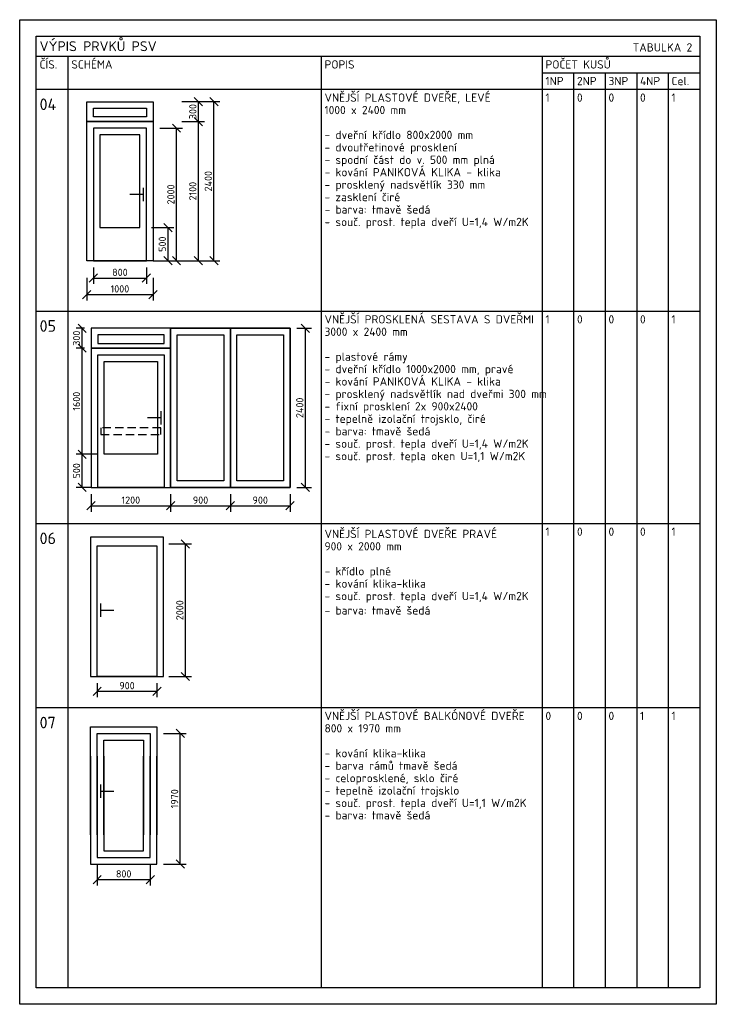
# Model space of a CAD drawing. Header units: millimetres. Extents: x -118752 to 407724, y -73278 to 155058.
# Tile 88 of 256: x -73554 to -63054, y 115672 to 130522. Entities that reach past the tile are written whole.
import ezdxf

# ---------------------------------------------------------------- set-up
doc = ezdxf.new("R2010")
doc.units = ezdxf.units.MM
doc.header["$LTSCALE"] = 10
doc.linetypes.add('DASH', pattern=[0.75, 0.5, -0.25])
for name, color, linetype, lineweight in [('CKKOTY', 3, 'Continuous', 25), ('CKTABULKY', 7, 'Continuous', 25), ('pohledy', 7, 'Continuous', 25)]:
    doc.layers.add(name, color=color, linetype=linetype, lineweight=lineweight)
doc.styles.get("Standard").update_dxf_attribs({"font": 'isocpeur.ttf'})
doc.styles.add('TABULKY', font='isocpeur.ttf')
doc.dimstyles.new('CADKON obrazky', dxfattribs={"dimscale": 50, "dimtxt": 2.2, "dimasz": 2.5, "dimexe": 1.8, "dimexo": 2, "dimgap": 0.6, "dimtad": 1, "dimrnd": 1, "dimtxsty": 'Standard', "dimblk1": 'OBLIQUE', "dimblk2": 'OBLIQUE', "dimsah": 1, "dimcen": 2.5, "dimadec": 1, "dimazin": 2, "dimtfac": 1, "dimtdec": 4, "dimtix": 1, "dimtmove": 2, "dimatfit": 3, "dimldrblk": 'OPEN30', "dimfxl": 5, "dimfxlon": 1, "dimtolj": 1, "dimarcsym": 0})

# ---------------------------------------------------------------- blocks, each defined once
blk = doc.blocks.new('_OBLIQUE')
at = {"color": 0, "linetype": 'ByBlock'}
blk.add_line((-0.5, -0.5), (0.5, 0.5), dxfattribs=at)
blk = doc.blocks.new('*D8476')
at = {"layer": 'CKKOTY', "color": 0, "lineweight": -2}
for p, q in [((-72444, 126786), (-72444, 126536)), ((-71644, 126786), (-71644, 126536)), ((-72444, 126626), (-71644, 126626))]:
    blk.add_line(p, q, dxfattribs=at)
at = {"layer": 'Defpoints', "color": 0}
for p in [(-72444, 126886), (-71644, 126886), (-71644, 126626)]:
    blk.add_point(p, dxfattribs=at)
at = {"layer": 'CKKOTY', "color": 0, "lineweight": -2, "xscale": 125, "yscale": 125, "zscale": 125, "rotation": 180}
blk.add_blockref('_OBLIQUE', (-72444, 126626), dxfattribs=at)
at = {"layer": 'CKKOTY', "color": 0, "lineweight": -2, "xscale": 125, "yscale": 125, "zscale": 125}
blk.add_blockref('_OBLIQUE', (-71644, 126626), dxfattribs=at)
at = {"layer": 'CKKOTY', "color": 0, "insert": (-72044, 126711), "char_height": 110, "attachment_point": 5}
blk.add_mtext('\\A1;800', dxfattribs=at)
blk = doc.blocks.new('_Open30')
at = {"color": 0, "lineweight": -2}
for p, q in [((-1, 0.27), (0, 0)), ((0, 0), (-1, -0.27)), ((0, 0), (-1, 0))]:
    blk.add_line(p, q, dxfattribs=at)
blk = doc.blocks.new('*D8477')
at = {"layer": 'CKKOTY', "color": 0, "lineweight": -2}
for p, q in [((-72544, 126627), (-72544, 126287)), ((-71544, 126627), (-71544, 126287)), ((-72544, 126377), (-71544, 126377))]:
    blk.add_line(p, q, dxfattribs=at)
at = {"layer": 'Defpoints', "color": 0}
for p in [(-72544, 126886), (-71544, 126886), (-71544, 126377)]:
    blk.add_point(p, dxfattribs=at)
at = {"layer": 'CKKOTY', "color": 0, "lineweight": -2, "xscale": 125, "yscale": 125, "zscale": 125, "rotation": 180}
blk.add_blockref('_OBLIQUE', (-72544, 126377), dxfattribs=at)
at = {"layer": 'CKKOTY', "color": 0, "lineweight": -2, "xscale": 125, "yscale": 125, "zscale": 125}
blk.add_blockref('_OBLIQUE', (-71544, 126377), dxfattribs=at)
at = {"layer": 'CKKOTY', "color": 0, "insert": (-72044, 126462), "char_height": 110, "attachment_point": 5}
blk.add_mtext('\\A1;1000', dxfattribs=at)
blk = doc.blocks.new('*D8478')
at = {"layer": 'CKKOTY', "color": 0, "lineweight": -2}
for p, q in [((-70876, 129286), (-70536, 129286)), ((-70626, 126886), (-70626, 129286)), ((-70876, 126886), (-70536, 126886))]:
    blk.add_line(p, q, dxfattribs=at)
at = {"layer": 'Defpoints', "color": 0}
for p in [(-71544, 129286), (-70626, 129286), (-71544, 126886)]:
    blk.add_point(p, dxfattribs=at)
at = {"layer": 'CKKOTY', "color": 0, "lineweight": -2, "xscale": 125, "yscale": 125, "zscale": 125}
for p, rotation in [((-70626, 129286), 90), ((-70626, 126886), 270)]:
    blk.add_blockref('_OBLIQUE', p, dxfattribs=dict(at, rotation=rotation))
at = {"layer": 'CKKOTY', "color": 0, "insert": (-70711, 128086), "char_height": 110, "attachment_point": 5, "rotation": 90}
blk.add_mtext('\\A1;2400', dxfattribs=at)
blk = doc.blocks.new('*D8479')
at = {"layer": 'CKKOTY', "color": 0, "lineweight": -2}
for p, q in [((-71441, 128886), (-71101, 128886)), ((-71191, 126886), (-71191, 128886)), ((-71441, 126886), (-71101, 126886))]:
    blk.add_line(p, q, dxfattribs=at)
at = {"layer": 'Defpoints', "color": 0}
for p in [(-71644, 128886), (-71191, 128886), (-71644, 126886)]:
    blk.add_point(p, dxfattribs=at)
at = {"layer": 'CKKOTY', "color": 0, "lineweight": -2, "xscale": 125, "yscale": 125, "zscale": 125}
for p, rotation in [((-71191, 128886), 90), ((-71191, 126886), 270)]:
    blk.add_blockref('_OBLIQUE', p, dxfattribs=dict(at, rotation=rotation))
at = {"layer": 'CKKOTY', "color": 0, "insert": (-71276, 127886), "char_height": 110, "attachment_point": 5, "rotation": 90}
blk.add_mtext('\\A1;2000', dxfattribs=at)
blk = doc.blocks.new('*D8480')
at = {"layer": 'CKKOTY', "color": 0, "lineweight": -2}
for p, q in [((-71110, 128986), (-70770, 128986)), ((-70860, 126886), (-70860, 128986)), ((-71110, 126886), (-70770, 126886))]:
    blk.add_line(p, q, dxfattribs=at)
at = {"layer": 'Defpoints', "color": 0}
for p in [(-71544, 128986), (-70860, 128986), (-71544, 126886)]:
    blk.add_point(p, dxfattribs=at)
at = {"layer": 'CKKOTY', "color": 0, "lineweight": -2, "xscale": 125, "yscale": 125, "zscale": 125}
for p, rotation in [((-70860, 128986), 90), ((-70860, 126886), 270)]:
    blk.add_blockref('_OBLIQUE', p, dxfattribs=dict(at, rotation=rotation))
at = {"layer": 'CKKOTY', "color": 0, "insert": (-70945, 127936), "char_height": 110, "attachment_point": 5, "rotation": 90}
blk.add_mtext('\\A1;2100', dxfattribs=at)
blk = doc.blocks.new('*D8481')
at = {"layer": 'CKKOTY', "color": 0, "lineweight": -2}
for p, q in [((-71110, 129286), (-70770, 129286)), ((-70860, 128986), (-70860, 129286)), ((-71110, 128986), (-70770, 128986))]:
    blk.add_line(p, q, dxfattribs=at)
at = {"layer": 'Defpoints', "color": 0}
for p in [(-71544, 129286), (-70860, 129286), (-71544, 128986)]:
    blk.add_point(p, dxfattribs=at)
at = {"layer": 'CKKOTY', "color": 0, "lineweight": -2, "xscale": 125, "yscale": 125, "zscale": 125}
for p, rotation in [((-70860, 129286), 90), ((-70860, 128986), 270)]:
    blk.add_blockref('_OBLIQUE', p, dxfattribs=dict(at, rotation=rotation))
at = {"layer": 'CKKOTY', "color": 0, "insert": (-70945, 129136), "char_height": 110, "attachment_point": 5, "rotation": 90}
blk.add_mtext('\\A1;300', dxfattribs=at)
blk = doc.blocks.new('*D8482')
at = {"layer": 'CKKOTY', "color": 0, "lineweight": -2}
for p, q in [((-71569, 127386), (-71229, 127386)), ((-71319, 126886), (-71319, 127386)), ((-71544, 126886), (-71229, 126886))]:
    blk.add_line(p, q, dxfattribs=at)
at = {"layer": 'Defpoints', "color": 0}
for p in [(-71744, 127386), (-71319, 127386), (-71644, 126886)]:
    blk.add_point(p, dxfattribs=at)
at = {"layer": 'CKKOTY', "color": 0, "lineweight": -2, "xscale": 125, "yscale": 125, "zscale": 125}
for p, rotation in [((-71319, 127386), 90), ((-71319, 126886), 270)]:
    blk.add_blockref('_OBLIQUE', p, dxfattribs=dict(at, rotation=rotation))
at = {"layer": 'CKKOTY', "color": 0, "insert": (-71404, 127136), "char_height": 110, "attachment_point": 5, "rotation": 90}
blk.add_mtext('\\A1;500', dxfattribs=at)
blk = doc.blocks.new('*D8483')
at = {"layer": 'CKKOTY', "color": 0, "lineweight": -2}
for p, q in [((-72479, 123368), (-72479, 123101)), ((-71279, 123368), (-71279, 123101)), ((-72479, 123191), (-71279, 123191))]:
    blk.add_line(p, q, dxfattribs=at)
at = {"layer": 'Defpoints', "color": 0}
for p in [(-72479, 123468), (-71279, 123468), (-71279, 123191)]:
    blk.add_point(p, dxfattribs=at)
at = {"layer": 'CKKOTY', "color": 0, "lineweight": -2, "xscale": 125, "yscale": 125, "zscale": 125, "rotation": 180}
blk.add_blockref('_OBLIQUE', (-72479, 123191), dxfattribs=at)
at = {"layer": 'CKKOTY', "color": 0, "lineweight": -2, "xscale": 125, "yscale": 125, "zscale": 125}
blk.add_blockref('_OBLIQUE', (-71279, 123191), dxfattribs=at)
at = {"layer": 'CKKOTY', "color": 0, "insert": (-71879, 123276), "char_height": 110, "attachment_point": 5}
blk.add_mtext('\\A1;1200', dxfattribs=at)
blk = doc.blocks.new('*D8484')
at = {"layer": 'CKKOTY', "color": 0, "lineweight": -2}
for p, q in [((-71279, 123368), (-71279, 123101)), ((-70379, 123368), (-70379, 123101)), ((-71279, 123191), (-70379, 123191))]:
    blk.add_line(p, q, dxfattribs=at)
at = {"layer": 'Defpoints', "color": 0}
for p in [(-71279, 123468), (-70379, 123468), (-70379, 123191)]:
    blk.add_point(p, dxfattribs=at)
at = {"layer": 'CKKOTY', "color": 0, "lineweight": -2, "xscale": 125, "yscale": 125, "zscale": 125, "rotation": 180}
blk.add_blockref('_OBLIQUE', (-71279, 123191), dxfattribs=at)
at = {"layer": 'CKKOTY', "color": 0, "lineweight": -2, "xscale": 125, "yscale": 125, "zscale": 125}
blk.add_blockref('_OBLIQUE', (-70379, 123191), dxfattribs=at)
at = {"layer": 'CKKOTY', "color": 0, "insert": (-70829, 123276), "char_height": 110, "attachment_point": 5}
blk.add_mtext('\\A1;900', dxfattribs=at)
blk = doc.blocks.new('*D8485')
at = {"layer": 'CKKOTY', "color": 0, "lineweight": -2}
for p, q in [((-70379, 123368), (-70379, 123101)), ((-69479, 123368), (-69479, 123101)), ((-70379, 123191), (-69479, 123191))]:
    blk.add_line(p, q, dxfattribs=at)
at = {"layer": 'Defpoints', "color": 0}
for p in [(-70379, 123468), (-69479, 123468), (-69479, 123191)]:
    blk.add_point(p, dxfattribs=at)
at = {"layer": 'CKKOTY', "color": 0, "lineweight": -2, "xscale": 125, "yscale": 125, "zscale": 125, "rotation": 180}
blk.add_blockref('_OBLIQUE', (-70379, 123191), dxfattribs=at)
at = {"layer": 'CKKOTY', "color": 0, "lineweight": -2, "xscale": 125, "yscale": 125, "zscale": 125}
blk.add_blockref('_OBLIQUE', (-69479, 123191), dxfattribs=at)
at = {"layer": 'CKKOTY', "color": 0, "insert": (-69929, 123276), "char_height": 110, "attachment_point": 5}
blk.add_mtext('\\A1;900', dxfattribs=at)
blk = doc.blocks.new('*D8486')
at = {"layer": 'CKKOTY', "color": 0, "lineweight": -2}
for p, q in [((-69379, 125868), (-69158, 125868)), ((-69248, 123468), (-69248, 125868)), ((-69379, 123468), (-69158, 123468))]:
    blk.add_line(p, q, dxfattribs=at)
at = {"layer": 'Defpoints', "color": 0}
for p in [(-69479, 125868), (-69248, 125868), (-69479, 123468)]:
    blk.add_point(p, dxfattribs=at)
at = {"layer": 'CKKOTY', "color": 0, "lineweight": -2, "xscale": 125, "yscale": 125, "zscale": 125}
for p, rotation in [((-69248, 125868), 90), ((-69248, 123468), 270)]:
    blk.add_blockref('_OBLIQUE', p, dxfattribs=dict(at, rotation=rotation))
at = {"layer": 'CKKOTY', "color": 0, "insert": (-69333, 124668), "char_height": 110, "attachment_point": 5, "rotation": 90}
blk.add_mtext('\\A1;2400', dxfattribs=at)
blk = doc.blocks.new('*D8487')
at = {"layer": 'CKKOTY', "color": 0, "lineweight": -2}
for p, q in [((-72379, 123968), (-72703, 123968)), ((-72613, 123468), (-72613, 123968)), ((-72479, 123468), (-72703, 123468))]:
    blk.add_line(p, q, dxfattribs=at)
at = {"layer": 'Defpoints', "color": 0}
for p in [(-72613, 123968), (-72279, 123968), (-72379, 123468)]:
    blk.add_point(p, dxfattribs=at)
at = {"layer": 'CKKOTY', "color": 0, "lineweight": -2, "xscale": 125, "yscale": 125, "zscale": 125}
for p, rotation in [((-72613, 123968), 90), ((-72613, 123468), 270)]:
    blk.add_blockref('_OBLIQUE', p, dxfattribs=dict(at, rotation=rotation))
at = {"layer": 'CKKOTY', "color": 0, "insert": (-72698, 123718), "char_height": 110, "attachment_point": 5, "rotation": 90}
blk.add_mtext('\\A1;500', dxfattribs=at)
blk = doc.blocks.new('*D8488')
at = {"layer": 'CKKOTY', "color": 0, "lineweight": -2}
for p, q in [((-72579, 125568), (-72703, 125568)), ((-72613, 123968), (-72613, 125568)), ((-72379, 123968), (-72703, 123968))]:
    blk.add_line(p, q, dxfattribs=at)
at = {"layer": 'Defpoints', "color": 0}
for p in [(-72613, 125568), (-72479, 125568), (-72279, 123968)]:
    blk.add_point(p, dxfattribs=at)
at = {"layer": 'CKKOTY', "color": 0, "lineweight": -2, "xscale": 125, "yscale": 125, "zscale": 125}
for p, rotation in [((-72613, 125568), 90), ((-72613, 123968), 270)]:
    blk.add_blockref('_OBLIQUE', p, dxfattribs=dict(at, rotation=rotation))
at = {"layer": 'CKKOTY', "color": 0, "insert": (-72698, 124768), "char_height": 110, "attachment_point": 5, "rotation": 90}
blk.add_mtext('\\A1;1600', dxfattribs=at)
blk = doc.blocks.new('*D8489')
at = {"layer": 'CKKOTY', "color": 0, "lineweight": -2}
for p, q in [((-72579, 125868), (-72703, 125868)), ((-72613, 125568), (-72613, 125868)), ((-72579, 125568), (-72703, 125568))]:
    blk.add_line(p, q, dxfattribs=at)
at = {"layer": 'Defpoints', "color": 0}
for p in [(-72613, 125868), (-72479, 125868), (-72479, 125568)]:
    blk.add_point(p, dxfattribs=at)
at = {"layer": 'CKKOTY', "color": 0, "lineweight": -2, "xscale": 125, "yscale": 125, "zscale": 125}
for p, rotation in [((-72613, 125868), 90), ((-72613, 125568), 270)]:
    blk.add_blockref('_OBLIQUE', p, dxfattribs=dict(at, rotation=rotation))
at = {"layer": 'CKKOTY', "color": 0, "insert": (-72698, 125718), "char_height": 110, "attachment_point": 5, "rotation": 90}
blk.add_mtext('\\A1;300', dxfattribs=at)
blk = doc.blocks.new('*D8490')
at = {"layer": 'CKKOTY', "color": 0, "lineweight": -2}
for p, q in [((-72387, 120516), (-72387, 120303)), ((-71487, 120516), (-71487, 120303)), ((-72387, 120393), (-71487, 120393))]:
    blk.add_line(p, q, dxfattribs=at)
at = {"layer": 'Defpoints', "color": 0}
for p in [(-72387, 120616), (-71487, 120616), (-71487, 120393)]:
    blk.add_point(p, dxfattribs=at)
at = {"layer": 'CKKOTY', "color": 0, "lineweight": -2, "xscale": 125, "yscale": 125, "zscale": 125, "rotation": 180}
blk.add_blockref('_OBLIQUE', (-72387, 120393), dxfattribs=at)
at = {"layer": 'CKKOTY', "color": 0, "lineweight": -2, "xscale": 125, "yscale": 125, "zscale": 125}
blk.add_blockref('_OBLIQUE', (-71487, 120393), dxfattribs=at)
at = {"layer": 'CKKOTY', "color": 0, "insert": (-71937, 120478), "char_height": 110, "attachment_point": 5}
blk.add_mtext('\\A1;900', dxfattribs=at)
blk = doc.blocks.new('*D8491')
at = {"layer": 'CKKOTY', "color": 0, "lineweight": -2}
for p, q in [((-71306, 122616), (-70966, 122616)), ((-71056, 120616), (-71056, 122616)), ((-71306, 120616), (-70966, 120616))]:
    blk.add_line(p, q, dxfattribs=at)
at = {"layer": 'Defpoints', "color": 0}
for p in [(-71487, 122616), (-71056, 122616), (-71487, 120616)]:
    blk.add_point(p, dxfattribs=at)
at = {"layer": 'CKKOTY', "color": 0, "lineweight": -2, "xscale": 125, "yscale": 125, "zscale": 125}
for p, rotation in [((-71056, 122616), 90), ((-71056, 120616), 270)]:
    blk.add_blockref('_OBLIQUE', p, dxfattribs=dict(at, rotation=rotation))
at = {"layer": 'CKKOTY', "color": 0, "insert": (-71141, 121616), "char_height": 110, "attachment_point": 5, "rotation": 90}
blk.add_mtext('\\A1;2000', dxfattribs=at)
blk = doc.blocks.new('*D8492')
at = {"layer": 'CKKOTY', "color": 0, "lineweight": -2}
for p, q in [((-72387, 117787), (-72387, 117464)), ((-71587, 117787), (-71587, 117464)), ((-72387, 117554), (-71587, 117554))]:
    blk.add_line(p, q, dxfattribs=at)
at = {"layer": 'Defpoints', "color": 0}
for p in [(-72387, 117887), (-71587, 117887), (-71587, 117554)]:
    blk.add_point(p, dxfattribs=at)
at = {"layer": 'CKKOTY', "color": 0, "lineweight": -2, "xscale": 125, "yscale": 125, "zscale": 125, "rotation": 180}
blk.add_blockref('_OBLIQUE', (-72387, 117554), dxfattribs=at)
at = {"layer": 'CKKOTY', "color": 0, "lineweight": -2, "xscale": 125, "yscale": 125, "zscale": 125}
blk.add_blockref('_OBLIQUE', (-71587, 117554), dxfattribs=at)
at = {"layer": 'CKKOTY', "color": 0, "insert": (-71987, 117639), "char_height": 110, "attachment_point": 5}
blk.add_mtext('\\A1;800', dxfattribs=at)
blk = doc.blocks.new('*D8493')
at = {"layer": 'CKKOTY', "color": 0, "lineweight": -2}
for p, q in [((-71385, 119757), (-71045, 119757)), ((-71135, 117787), (-71135, 119757)), ((-71385, 117787), (-71045, 117787))]:
    blk.add_line(p, q, dxfattribs=at)
at = {"layer": 'Defpoints', "color": 0}
for p in [(-71587, 119757), (-71135, 119757), (-71487, 117787)]:
    blk.add_point(p, dxfattribs=at)
at = {"layer": 'CKKOTY', "color": 0, "lineweight": -2, "xscale": 125, "yscale": 125, "zscale": 125}
for p, rotation in [((-71135, 119757), 90), ((-71135, 117787), 270)]:
    blk.add_blockref('_OBLIQUE', p, dxfattribs=dict(at, rotation=rotation))
at = {"layer": 'CKKOTY', "color": 0, "insert": (-71220, 118772), "char_height": 110, "attachment_point": 5, "rotation": 90}
blk.add_mtext('\\A1;1970', dxfattribs=at)
blk = doc.blocks.new('ABCK_BLKTAB_1457013189_0_0')
at = {"layer": 'CKTABULKY'}
for p, q in [((0.15, 1.2), (0.15, 1)), ((0.15, 1.1), (0.35, 1.1))]:
    blk.add_line(p, q, dxfattribs=at)
for points in [[(0, 0.44), (0, 2.07), (1, 2.07), (1, 0.44)], [(0.1, 0.44), (0.1, 1.97), (0.9, 1.97), (0.9, 0.44)], [(0.2, 0.44), (0.2, 1.87), (0.8, 1.87), (0.8, 0.44)], [(0, 1.63), (0, 0), (1, 0), (1, 1.63)], [(0.1, 1.63), (0.1, 0.1), (0.9, 0.1), (0.9, 1.63)], [(0.2, 1.63), (0.2, 0.2), (0.8, 0.2), (0.8, 1.63)]]:
    blk.add_lwpolyline(points, dxfattribs=at)
blk = doc.blocks.new('ABCK_BLKTAB_1457013189_0_20')
at = {"layer": 'CKTABULKY'}
for p, q in [((1.1, 2.1), (0, 2.1)), ((0, 2.1), (0, 0)), ((1.1, 0), (1.1, 2.1)), ((0, 2.07), (0, 0)), ((1.1, 0), (1.1, 2.07)), ((0.15, 1.1), (0.15, 0.9)), ((0.15, 1), (0.35, 1)), ((0, 0), (1.1, 0))]:
    blk.add_line(p, q, dxfattribs=at)
blk.add_lwpolyline([(0.1, 1.97), (1, 1.97), (1, 0), (0.1, 0), (0.1, 1.97)], dxfattribs=at)

msp = doc.modelspace()

# ---------------------------------------------------------------- linework, layer by layer
at = {"layer": 'CKTABULKY', "color": 0, "lineweight": 0}
for p, q in [((-73554.337, 130522.004), (-73554.337, 130022.004)), ((-73554.337, 130522.004), (-73054.337, 130522.004)), ((-63054.337, 130522.004), (-63554.337, 130522.004)), ((-63054.337, 130522.004), (-63054.337, 130022.004))]:
    msp.add_line(p, q, dxfattribs=at)
at = {"layer": 'CKTABULKY', "lineweight": 30}
for p, q in [((-73304.337, 129972.004), (-72961.734, 129972.004)), ((-72961.734, 129972.004), (-66804.337, 129972.004)), ((-72826.521, 129972.004), (-72826.521, 115922.004)), ((-69009.593, 129972.004), (-69009.593, 115922.004)), ((-66804.337, 129972.004), (-63304.337, 129972.004)), ((-65679.337, 129972.004), (-65679.337, 115922.004)), ((-65679.337, 129722.004), (-65204.337, 129722.004)), ((-65204.337, 129722.004), (-64729.337, 129722.004)), ((-65204.337, 129722.004), (-65204.337, 115922.004)), ((-64729.337, 129722.004), (-64254.337, 129722.004)), ((-64729.337, 129722.004), (-64729.337, 115922.004)), ((-64254.337, 129722.004), (-63779.337, 129722.004)), ((-64254.337, 129722.004), (-64254.337, 115922.004)), ((-63779.337, 129722.004), (-63304.337, 129722.004)), ((-63779.337, 129722.004), (-63779.337, 115922.004)), ((-63304.337, 129722.004), (-63304.337, 129472.004)), ((-73304.337, 129472.004), (-63304.337, 129472.004)), ((-73304.337, 126128.145), (-63304.337, 126128.145)), ((-73304.337, 122925.015), (-63304.337, 122925.015)), ((-73304.337, 120146.724), (-63304.337, 120146.724))]:
    msp.add_line(p, q, dxfattribs=at)
at = {"layer": 'CKTABULKY'}
for p, q in [((-72544.097, 128985.645), (-72544.097, 129285.645)), ((-72544.097, 128985.645), (-71544.097, 128985.645)), ((-72544.097, 126885.645), (-72544.097, 128985.645)), ((-71544.097, 128985.645), (-71544.097, 126885.645)), ((-71694.097, 127885.645), (-71894.097, 127885.645)), ((-71694.097, 127985.645), (-71694.097, 127785.645)), ((-71544.097, 126885.645), (-72544.097, 126885.645)), ((-65679.337, 126128.145), (-65204.337, 126128.145)), ((-65204.337, 126128.145), (-64729.337, 126128.145)), ((-64729.337, 126128.145), (-64254.337, 126128.145)), ((-64254.337, 126128.145), (-63779.337, 126128.145)), ((-69479.113, 125867.892), (-72479.113, 125867.892)), ((-71279.113, 125567.892), (-71279.113, 125867.892)), ((-69479.113, 125867.892), (-71279.113, 125867.892)), ((-71279.113, 125867.892), (-71279.113, 123467.892)), ((-69479.113, 123467.892), (-69479.113, 125867.892)), ((-71279.113, 125567.892), (-72479.113, 125567.892)), ((-72479.113, 125567.892), (-72479.113, 123467.892)), ((-71279.113, 123467.892), (-71279.113, 125567.892)), ((-71429.113, 124617.892), (-71429.113, 124417.892)), ((-71429.113, 124517.892), (-71629.113, 124517.892)), ((-72479.113, 123467.892), (-71279.113, 123467.892)), ((-71279.113, 123467.892), (-69479.113, 123467.892)), ((-65679.337, 122925.015), (-65204.337, 122925.015)), ((-65204.337, 122925.015), (-64729.337, 122925.015)), ((-64729.337, 122925.015), (-64254.337, 122925.015)), ((-64254.337, 122925.015), (-63779.337, 122925.015))]:
    msp.add_line(p, q, dxfattribs=at)
for points in [[(-72544.097, 129285.645), (-71544.097, 129285.645), (-71544.097, 128985.645), (-72544.097, 128985.645), (-72544.097, 129285.645)], [(-72444.097, 129185.645), (-71644.097, 129185.645), (-71644.097, 129055.645), (-72444.097, 129055.645), (-72444.097, 129185.645)], [(-71644.097, 128885.645), (-72444.097, 128885.645), (-72444.097, 126885.645), (-71644.097, 126885.645), (-71644.097, 128885.645)], [(-71744.097, 128785.645), (-72344.097, 128785.645), (-72344.097, 127385.645), (-71744.097, 127385.645), (-71744.097, 128785.645)], [(-71279.113, 125867.892), (-72479.113, 125867.892), (-72479.113, 125567.892), (-71279.113, 125567.892), (-71279.113, 125867.892)], [(-71279.113, 125867.892), (-70379.113, 125867.892), (-70379.113, 123467.892), (-71279.113, 123467.892), (-71279.113, 125867.892)], [(-70379.113, 125867.892), (-69479.113, 125867.892), (-69479.113, 123467.892), (-70379.113, 123467.892), (-70379.113, 125867.892)], [(-71379.113, 125767.892), (-72379.113, 125767.892), (-72379.113, 125637.892), (-71379.113, 125637.892), (-71379.113, 125767.892)], [(-71179.113, 125767.892), (-70479.113, 125767.892), (-70479.113, 123567.892), (-71179.113, 123567.892), (-71179.113, 125767.892)], [(-70279.113, 125767.892), (-69579.113, 125767.892), (-69579.113, 123567.892), (-70279.113, 123567.892), (-70279.113, 125767.892)], [(-72379.113, 125467.892), (-71379.113, 125467.892), (-71379.113, 123467.892), (-72379.113, 123467.892), (-72379.113, 125467.892)], [(-72279.113, 125367.892), (-71479.113, 125367.892), (-71479.113, 123967.892), (-72279.113, 123967.892), (-72279.113, 125367.892)]]:
    msp.add_lwpolyline(points, dxfattribs=at)
at = {"layer": 'CKTABULKY', "linetype": 'DASH', "ltscale": 25}
msp.add_lwpolyline([(-72329.113, 124267.892), (-71429.113, 124267.892), (-71429.113, 124367.892), (-72329.113, 124367.892), (-72329.113, 124267.892)], dxfattribs=at)
at = {"layer": 'Defpoints'}
msp.add_lwpolyline([(-73554.337, 130522.004), (-63054.337, 130522.004), (-63054.337, 115672.004), (-73554.337, 115672.004)], close=True, dxfattribs=at)
at = {"layer": 'pohledy'}
msp.add_lwpolyline([(-73304.337, 130272.004), (-63304.337, 130272.004), (-63304.337, 115922.004), (-73304.337, 115922.004)], close=True, dxfattribs=at)

# ---------------------------------------------------------------- block references
at = {"layer": 'CKTABULKY', "xscale": 1000, "yscale": 1000, "zscale": 1000}
for name, p in [('ABCK_BLKTAB_1457013189_0_20', (-72486.759, 120616.157)), ('ABCK_BLKTAB_1457013189_0_0', (-72486.759, 117786.514))]:
    msp.add_blockref(name, p, dxfattribs=at)

# ---------------------------------------------------------------- texts
at = {"layer": 'CKTABULKY', "color": 6, "style": 'TABULKY'}
msp.add_text('VÝPIS PRVKŮ PSV', height=150, dxfattribs=at).set_placement((-73254.337, 130047.004))
at = {"layer": 'CKTABULKY', "style": 'TABULKY'}
for s, height, p in [('TABULKA 2', 125, (-64313.378, 130041.592)), ('ČÍS.', 125, (-73254.337, 129784.504)), ('SCHÉMA', 125, (-72776.521, 129784.504)), ('POPIS', 125, (-68959.593, 129784.504)), ('POČET KUSŮ', 125, (-65629.337, 129784.504)), ('1NP', 125, (-65629.337, 129534.504)), ('2NP', 125, (-65154.337, 129534.504)), ('3NP', 125, (-64679.337, 129534.504)), ('4NP', 125, (-64204.337, 129534.504)), ('Cel.', 125, (-63729.337, 129534.504)), ('VNĚJŠÍ PLASTOVÉ DVEŘE, LEVÉ', 125, (-68959.593, 129284.504)), ('1', 125, (-65629.337, 129284.504)), ('1', 125, (-65629.337, 129284.504)), ('0', 125, (-65154.337, 129284.504)), ('0', 125, (-65154.337, 129284.504)), ('0', 125, (-64679.337, 129284.504)), ('0', 125, (-64679.337, 129284.504)), ('0', 125, (-64204.337, 129284.504)), ('0', 125, (-64204.337, 129284.504)), ('1', 125, (-63729.337, 129284.504)), ('1', 125, (-63729.337, 129284.504)), ('04', 175, (-73254.337, 129159.189)), ('1000 x 2400 mm^M', 125, (-68959.593, 129097.004)), ('- dveřní křídlo 800x2000 mm', 125, (-68959.593, 128722.004)), ('- dvoutřetinové prosklení', 125, (-68959.593, 128534.504)), ('- spodní část do v. 500 mm plná', 125, (-68959.593, 128347.004)), ('- kování PANIKOVÁ KLIKA - klika^M', 125, (-68959.593, 128159.504)), ('- prosklený nadsvětlík 330 mm^M', 125, (-68959.593, 127972.004)), ('- zasklení čiré^M', 125, (-68959.593, 127784.504)), ('- barva: tmavě šedá', 125, (-68959.593, 127597.004)), ('- souč. prost. tepla dveří U=1,4 W/m2K^M', 125, (-68959.593, 127409.504)), ('VNĚJŠÍ PROSKLENÁ SESTAVA S DVEŘMI^M', 125, (-68959.593, 125940.645)), ('05', 175, (-73254.337, 125815.33)), ('1', 125, (-65629.337, 125940.645)), ('0', 125, (-65154.337, 125940.645)), ('0', 125, (-64679.337, 125940.645)), ('0', 125, (-64204.337, 125940.645)), ('1', 125, (-63729.337, 125940.645)), ('3000 x 2400 mm^M', 125, (-68959.593, 125753.145)), ('- plastové rámy', 125, (-68959.593, 125378.145)), ('- dveřní křídlo 1000x2000 mm, pravé^M', 125, (-68959.593, 125190.645)), ('- kování PANIKOVÁ KLIKA - klika^M', 125, (-68959.593, 125003.145)), ('- prosklený nadsvětlík nad dveřmi 300 mm^M', 125, (-68959.593, 124815.645)), ('- fixní prosklení 2x 900x2400^M', 125, (-68959.593, 124628.145)), ('- tepelně izolační trojsklo, čiré^M', 125, (-68959.593, 124440.645)), ('- barva: tmavě šedá', 125, (-68959.593, 124253.145)), ('- souč. prost. tepla dveří U=1,4 W/m2K^M', 125, (-68959.593, 124065.645)), ('- souč. prost. tepla oken U=1,1 W/m2K', 125, (-68959.593, 123878.145)), ('VNĚJŠÍ PLASTOVÉ DVEŘE PRAVÉ^M', 125, (-68959.593, 122704.467)), ('1', 125, (-65629.337, 122737.515)), ('0', 125, (-65154.337, 122737.515)), ('0', 125, (-64679.337, 122737.515)), ('0', 125, (-64204.337, 122737.515)), ('1', 125, (-63729.337, 122737.515)), ('06', 175, (-73254.337, 122612.2)), ('900 x 2000 mm^M', 125, (-68959.593, 122516.967)), ('- křídlo plné^M', 125, (-68959.593, 122141.967)), ('- kování klika-klika^M', 125, (-68959.593, 121954.467)), ('- souč. prost. tepla dveří U=1,4 W/m2K', 125, (-68959.593, 121766.967)), ('- barva: tmavě šedá', 125, (-68959.593, 121550.145)), ('07', 175, (-73254.337, 119833.908)), ('VNĚJŠÍ PLASTOVÉ BALKÓNOVÉ DVEŘE', 125, (-68959.593, 119959.224)), ('0', 125, (-65629.337, 119959.224)), ('0', 125, (-65154.337, 119959.224)), ('0', 125, (-64679.337, 119959.224)), ('1', 125, (-64204.337, 119959.224)), ('1', 125, (-63729.337, 119959.224)), ('800 x 1970 mm^M', 125, (-68959.593, 119771.724)), ('- kování klika-klika^M', 125, (-68959.593, 119396.724)), ('- barva rámů tmavě šedá^M', 125, (-68959.593, 119209.224)), ('- celoprosklené, sklo čiré^M', 125, (-68959.593, 119021.724)), ('- tepelně izolační trojsklo^M', 125, (-68959.593, 118834.224)), ('- souč. prost. tepla dveří U=1,1 W/m2K', 125, (-68959.593, 118646.724)), ('- barva: tmavě šedá', 125, (-68959.593, 118460.645))]:
    msp.add_text(s, height=height, dxfattribs=at).set_placement(p)

# ---------------------------------------------------------------- dimensions: what is measured, and where the dimension line sits
at = {"layer": 'CKKOTY'}
for base, p1, p2, picture, middle in [((-70625.746, 129285.645), (-71544.097, 126885.645), (-71544.097, 129285.645), '*D8478', (-70710.746, 128085.645)), ((-70859.616, 128985.645), (-71544.097, 126885.645), (-71544.097, 128985.645), '*D8480', (-70944.616, 127935.645)), ((-71190.718, 128885.645), (-71644.097, 126885.645), (-71644.097, 128885.645), '*D8479', (-71275.718, 127885.645)), ((-71319.334, 127385.645), (-71644.097, 126885.645), (-71744.097, 127385.645), '*D8482', (-71404.334, 127135.645)), ((-69247.535, 125867.892), (-69479.113, 123467.892), (-69479.113, 125867.892), '*D8486', (-69332.535, 124667.892)), ((-72612.968, 123967.892), (-72379.113, 123467.892), (-72279.113, 123967.892), '*D8487', (-72697.968, 123717.892)), ((-71055.793, 122616.157), (-71486.759, 120616.157), (-71486.759, 122616.157), '*D8491', (-71140.793, 121616.157)), ((-71135.074, 119756.514), (-71486.759, 117786.514), (-71586.759, 119756.514), '*D8493', (-71220.074, 118771.514))]:
    dim = msp.add_linear_dim(base=base, p1=p1, p2=p2, angle=90, dimstyle='CADKON obrazky', dxfattribs=at)
    dim.commit()
    dim.dimension.update_dxf_attribs({"geometry": picture, "text_midpoint": middle})
for base, p1, p2, picture, middle in [((-70859.616, 129285.645), (-71544.097, 128985.645), (-71544.097, 129285.645), '*D8481', (-70944.616, 129135.645)), ((-72612.968, 125867.892), (-72479.113, 125567.892), (-72479.113, 125867.892), '*D8489', (-72697.968, 125717.892)), ((-72612.968, 125567.892), (-72279.113, 123967.892), (-72479.113, 125567.892), '*D8488', (-72697.968, 124767.892))]:
    dim = msp.add_linear_dim(base=base, p1=p1, p2=p2, angle=90, dimstyle='CADKON obrazky', override={"dimtmove": 2}, dxfattribs=at)
    dim.commit()
    dim.dimension.update_dxf_attribs({"geometry": picture, "text_midpoint": middle})
for base, p1, p2, picture, middle in [((-71544.097, 126376.944), (-72544.097, 126885.645), (-71544.097, 126885.645), '*D8477', (-72044.097, 126461.944)), ((-71644.097, 126625.992), (-72444.097, 126885.645), (-71644.097, 126885.645), '*D8476', (-72044.097, 126710.992)), ((-71279.113, 123190.79), (-72479.113, 123467.892), (-71279.113, 123467.892), '*D8483', (-71879.113, 123275.79)), ((-71486.759, 120393.001), (-72386.759, 120616.157), (-71486.759, 120616.157), '*D8490', (-71936.759, 120478.001)), ((-71586.759, 117554.01), (-72386.759, 117886.514), (-71586.759, 117886.514), '*D8492', (-71986.759, 117639.01))]:
    dim = msp.add_linear_dim(base=base, p1=p1, p2=p2, dimstyle='CADKON obrazky', dxfattribs=at)
    dim.commit()
    dim.dimension.update_dxf_attribs({"geometry": picture, "text_midpoint": middle})
for base, p1, p2, picture, middle in [((-70379.113, 123190.79), (-71279.113, 123467.892), (-70379.113, 123467.892), '*D8484', (-70829.113, 123275.79)), ((-69479.113, 123190.79), (-70379.113, 123467.892), (-69479.113, 123467.892), '*D8485', (-69929.113, 123275.79))]:
    dim = msp.add_linear_dim(base=base, p1=p1, p2=p2, dimstyle='CADKON obrazky', override={"dimtmove": 2}, dxfattribs=at)
    dim.commit()
    dim.dimension.update_dxf_attribs({"geometry": picture, "text_midpoint": middle})

doc.saveas('drawing.dxf')
